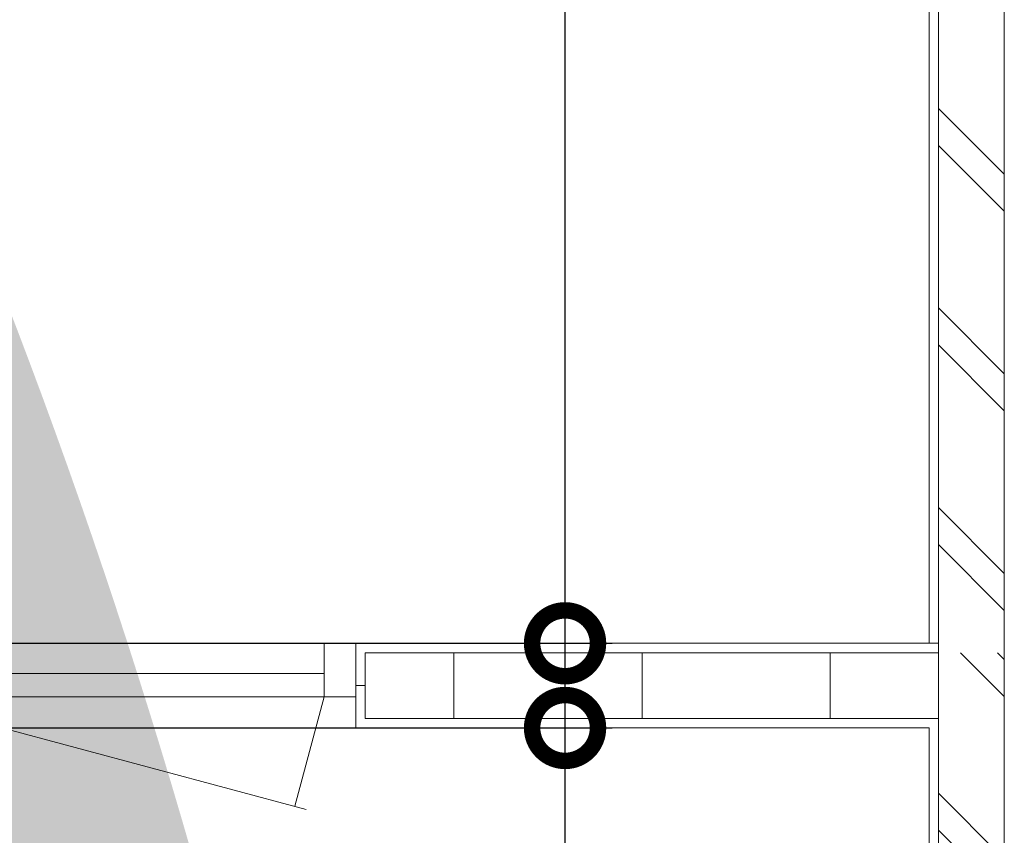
# Model space of a CAD drawing. Header units: millimetres. Extents: x 2016 to 102618, y -16590 to 68005.
# Tile 217 of 256: x 86468 to 88560, y 25292 to 27026. Entities that reach past the tile are written whole.
import ezdxf

# ---------------------------------------------------------------- set-up
doc = ezdxf.new("R2010")
doc.units = ezdxf.units.MM
for name, color, linetype, lineweight in [('A-ANNO-DIMS', 211, 'Continuous', 9), ('A-DOOR', 31, 'Continuous', 13), ('A-FLOR', 192, 'Continuous', 13), ('A-GENM', 13, 'Continuous', 13), ('A-WALL', 113, 'Continuous', 13), ('A-WALL-FNSH', 113, 'Continuous', 25), ('A-WALL-PATT', 111, 'Continuous', 25)]:
    doc.layers.add(name, color=color, linetype=linetype, lineweight=lineweight)
doc.styles.add('ISOCPEUR_2', font='isocpeur.ttf', dxfattribs={"height": 180.0000000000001})
doc.dimstyles.new('00_VCS_maatvoering_1_8_3', dxfattribs={"dimscale": 304.8, "dimtxt": 179.2766116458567, "dimasz": 0.9186351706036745, "dimexe": 0.3280839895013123, "dimexo": 0.0625, "dimgap": 0.1640419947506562, "dimtad": 1, "dimdec": 0, "dimzin": 0, "dimdsep": 46, "dimtxsty": 'ISOCPEUR_2', "dimblk1": 'DOTSMALL', "dimblk2": 'DOTSMALL', "dimsah": 1, "dimcen": 0.09, "dimdle": 0.3280839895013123, "dimadec": 0, "dimazin": 0, "dimtfac": 1, "dimtdec": 4, "dimtix": 1, "dimtmove": 0, "dimatfit": 3, "dimfxl": 0.3280839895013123, "dimfxlon": 1, "dimtvp": 1, "dimtolj": 1, "dimtzin": 0, "dimarcsym": 2})

# ---------------------------------------------------------------- blocks, each defined once
blk = doc.blocks.new('32_DO deur enkel - DO-4447905-00 Begane grond')
at = {"layer": 'A-DOOR', "lineweight": 5}
for p, q in [((-345.0000000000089, 24.00000000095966), (-412.0000000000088, 24.00000000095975)), ((-412.0000000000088, 24.00000000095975), (-412.0000000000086, -89.99999999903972)), ((-345.0000000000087, -89.99999999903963), (-345.0000000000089, 24.00000000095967)), ((584.9999999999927, 24.00000000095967), (-345.0000000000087, 24.00000000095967)), ((-345.0000000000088, 24.00000000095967), (-345.0000000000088, -25.99999999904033)), ((651.9999999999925, 24.00000000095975), (584.9999999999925, 24.00000000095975)), ((584.9999999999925, 24.00000000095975), (584.9999999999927, -89.99999999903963)), ((584.9999999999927, -25.99999999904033), (584.9999999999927, 24.00000000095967)), ((651.9999999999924, -89.99999999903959), (651.9999999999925, 24.00000000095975)), ((-345.0000000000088, -25.99999999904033), (584.9999999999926, -25.99999999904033)), ((-412.0000000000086, -89.99999999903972), (-345.0000000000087, -89.99999999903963)), ((584.9999999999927, -89.99999999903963), (651.9999999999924, -89.99999999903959))]:
    blk.add_line(p, q, dxfattribs=at)
at = {"layer": 'A-GENM'}
for p, q in [((-345.0000000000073, 24.0000000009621), (-282.7018127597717, 256.5000000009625)), ((584.9999999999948, 24.0000000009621), (-306.8499584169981, 262.9704761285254))]:
    blk.add_line(p, q, dxfattribs=at)
blk = doc.blocks.new('_DotSmall')
at = {"color": 0, "linetype": 'ByBlock', "const_width": 0.5}
blk.add_lwpolyline([(-0.0625, 0, 1), (0.0625, 0, 1)], format="xyb", close=True, dxfattribs=at)

msp = doc.modelspace()

# ---------------------------------------------------------------- hatches: boundary and pattern name
at = {"layer": 'A-WALL-PATT', "lineweight": 5}
h = msp.add_hatch(dxfattribs=at)
h.set_pattern_fill('FP_372', color=256, angle=-134.9999999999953, style=0, pattern_type=2)
h.set_pattern_definition([(315.0000000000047, (88400.00006096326, 28474.99986666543), (212.1320343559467, 212.1320343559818), []), (315.0000000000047, (90600.00017606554, 28474.99986666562), (212.1320343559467, 212.1320343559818), [])])
h.paths.add_polyline_path([(88420.0000000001, 25679.9999999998), (88560.00000000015, 25679.9999999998), (88560.00000000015, 28159.99999999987), (88420.0000000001, 28159.99999999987), (88420.0000000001, 25695.89977220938)], flags=0)
h = msp.add_hatch(dxfattribs=at)
h.set_pattern_fill('FP_18', color=256, angle=-89.9999999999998, style=0, pattern_type=2)
h.set_pattern_definition([(270, (79389.99999999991, 25700.00000000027), (400, 1.356760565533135e-12), [])])
h.paths.add_polyline_path([(79590.00000000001, 25539.99999999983), (80448.00000000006, 25539.99999999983), (80448.00000000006, 25679.9999999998), (78552.00000000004, 25679.9999999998), (78552.00000000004, 25539.99999999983), (79570.00000000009, 25539.99999999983)], flags=0)
h.paths.add_polyline_path([(70488.08824674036, 25539.99999999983), (71448.00000000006, 25539.99999999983), (71448.00000000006, 25679.99999999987), (70400.00000000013, 25679.99999999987), (70400.00000000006, 25539.99999999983)], flags=0)
h.paths.add_polyline_path([(88400.00000000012, 25539.99999999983), (88420.0000000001, 25539.99999999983), (88420.0000000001, 25679.9999999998), (87202.00000000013, 25679.9999999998), (87202.00000000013, 25539.99999999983), (88325.35143217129, 25539.99999999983)], flags=0)
h.paths.add_polyline_path([(72552.00000000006, 25539.99999999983), (74448.00000000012, 25539.99999999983), (74448.00000000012, 25679.99999999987), (72552.00000000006, 25679.99999999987), (72552.00000000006, 25609.99999999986)], flags=0)
h.paths.add_polyline_path([(85836.43098769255, 25539.99999999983), (86098.0000000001, 25539.99999999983), (86098.0000000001, 25679.9999999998), (84552.00000000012, 25679.9999999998), (84552.00000000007, 25539.99999999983), (85590.00000000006, 25539.99999999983)], flags=0)
h.paths.add_polyline_path([(75552.00000000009, 25539.99999999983), (77448.00000000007, 25539.99999999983), (77448.00000000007, 25679.99999999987), (75552.00000000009, 25679.99999999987), (75552.00000000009, 25609.99999999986)], flags=0)
h.paths.add_polyline_path([(83448.00000000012, 25539.99999999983), (83448.00000000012, 25679.9999999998), (81552.00000000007, 25679.9999999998), (81552.00000000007, 25539.99999999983), (82932.69046913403, 25539.99999999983)], flags=0)
h = msp.add_hatch(dxfattribs=at)
h.set_pattern_fill('FP_17', color=256, angle=225.0000000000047, style=0, pattern_type=2)
h.set_pattern_definition([(135.0000000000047, (88559.99994077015, 20149.99980073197), (-212.1320343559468, -212.1320343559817), []), (135.0000000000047, (86359.9998256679, 20149.99980073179), (-212.1320343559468, -212.1320343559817), [])])
h.paths.add_polyline_path([(88482.0000000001, 14579.99999999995), (88560.00000000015, 14579.99999999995), (88560.00000000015, 14599.99999999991), (88420.00000000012, 14599.35483870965), (88420.00000000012, 14579.99999999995)], flags=0)
h.paths.add_polyline_path([(88560.0000000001, 16399.99999999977), (88560.00000000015, 25679.9999999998), (88420.0000000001, 25679.9999999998), (88420.00000000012, 16399.99999999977), (88482.0000000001, 16399.99999999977)], flags=0)

# ---------------------------------------------------------------- linework, layer by layer
at = {"layer": 'A-FLOR'}
msp.add_line((86185, 25699.99999999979), (87115.00000000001, 25699.99999999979), dxfattribs=at)
at = {"layer": 'A-WALL', "color": 250, "lineweight": 18}
for p, q in [((88559.99999999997, 19684.54791018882), (88560.00000000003, 28159.99999999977)), ((88420, 28019.9999999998), (88420.00000000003, 25679.99999999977)), ((87202.00000000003, 25679.99999999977), (87202.00000000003, 25539.99999999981)), ((88420.00000000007, 25679.99999999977), (87202.00000000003, 25679.99999999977)), ((87202.00000000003, 25539.99999999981), (88400, 25539.99999999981)), ((88400, 25519.99999999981), (88400, 25055.39456613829))]:
    msp.add_line(p, q, dxfattribs=at)
at = {"layer": 'A-WALL', "lineweight": 5}
for p, q in [((88400, 25699.99999999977), (88420.00000000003, 25699.99999999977)), ((88420.00000000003, 25679.99999999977), (88420, 16399.99999999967)), ((87202.00000000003, 25609.99999999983), (87182.00000000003, 25609.99999999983)), ((88400, 25539.99999999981), (88420.00000000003, 25539.99999999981))]:
    msp.add_line(p, q, dxfattribs=at)
at = {"layer": 'A-WALL-FNSH', "color": 7, "lineweight": 13}
for p, q in [((88400.00000000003, 27999.9999999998), (88400, 25699.99999999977)), ((88400, 25699.99999999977), (87182.00000000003, 25699.99999999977)), ((87182.00000000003, 25699.99999999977), (87182.00000000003, 25519.99999999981)), ((87182.00000000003, 25519.99999999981), (88400, 25519.99999999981))]:
    msp.add_line(p, q, dxfattribs=at)

# ---------------------------------------------------------------- block references
at = {"layer": 'A-DOOR', "rotation": 180}
msp.add_blockref('32_DO deur enkel - DO-4447905-00 Begane grond', (86770.00000000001, 25609.99999999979), dxfattribs=at)

# ---------------------------------------------------------------- dimensions: what is measured, and where the dimension line sits
at = {"layer": 'A-ANNO-DIMS'}
for base, p1, p2, override in [((87626.75589864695, 32264.99999999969), (87526.75589864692, 25699.99999999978), (87526.75589864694, 32264.99999999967), {"dimpost": '<>', "dimfxl": 6564.999999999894}), ((87626.75589864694, 25699.99999999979), (87526.7558986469, 25519.99999999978), (87526.75589864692, 25699.99999999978), {"dimpost": '<>', "dimfxl": 179.9999999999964}), ((87626.75589864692, 25519.9999999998), (87526.75589864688, 16579.99999999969), (87526.7558986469, 25519.99999999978), {"dimpost": '<>', "dimfxl": 8940.000000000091})]:
    msp.add_linear_dim(base=base, p1=p1, p2=p2, angle=89.99999999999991, dimstyle='00_VCS_maatvoering_1_8_3', override=override, dxfattribs=at).render()

doc.saveas('drawing.dxf')
